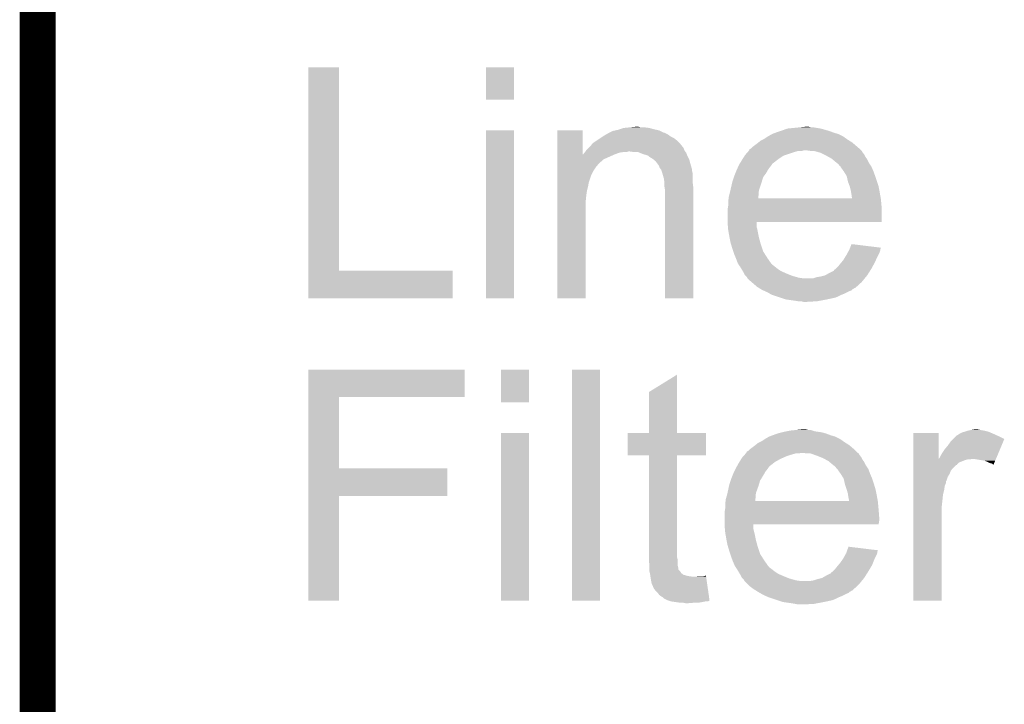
# Model space of a CAD drawing. Extents: x -0.05 to 0.95, y -0.15 to 1.54.
# Tile 27 of 44: x -0.05 to 0.11, y 1.11 to 1.23. Entities that reach past the tile are written whole.
import ezdxf

# ---------------------------------------------------------------- set-up
doc = ezdxf.new("R2010")
doc.units = 0
doc.layers.add('HOD_CAP_2_CLICK_V101_GKO', color=5, linetype='CONTINUOUS')
doc.layers.add('HOD_CAP_2_CLICK_V101_GTO', color=14, linetype='CONTINUOUS')

msp = doc.modelspace()

# ---------------------------------------------------------------- linework, layer by layer
at = {"layer": 'HOD_CAP_2_CLICK_V101_GKO', "const_width": 0.006}
msp.add_lwpolyline([(-0.05, -0.15), (-0.05, 1.45)], dxfattribs=at)
at = {"layer": 'HOD_CAP_2_CLICK_V101_GTO'}
for points in [[(-0.005, 1.1849), (-0.005, 1.2187), (0.0001, 1.1849), (0.0001, 1.2187)], [(-0.005, 1.2187), (-0.005, 1.2187), (0.0001, 1.2187), (-0.005, 1.2187)], [(0.0245, 1.2133), (0.0245, 1.2187), (0.0292, 1.2133), (0.0292, 1.2187)], [(0.0245, 1.2187), (0.0245, 1.2187), (0.0292, 1.2187), (0.0245, 1.2187)], [(0.0245, 1.1803), (0.0245, 1.2082), (0.0292, 1.1803), (0.0292, 1.2082)], [(0.0245, 1.2082), (0.0245, 1.2082), (0.0292, 1.2082), (0.0245, 1.2082)], [(0.0364, 1.2042), (0.0364, 1.2082), (0.0406, 1.2042), (0.0406, 1.2082)], [(0.0364, 1.2082), (0.0364, 1.2082), (0.0406, 1.2082), (0.0364, 1.2082)], [(0.0456, 1.2081), (0.04605, 1.2082), (0.0535, 1.2081), (0.0533, 1.2082)], [(0.04605, 1.2082), (0.0465, 1.2083), (0.0533, 1.2082), (0.05285, 1.2083)], [(0.0465, 1.2083), (0.0468, 1.2084), (0.05285, 1.2083), (0.0524, 1.2084)], [(0.0468, 1.2084), (0.0474, 1.2086), (0.0524, 1.2084), (0.0517, 1.2086)], [(0.0474, 1.2086), (0.0484, 1.2087), (0.0517, 1.2086), (0.0509, 1.2087)], [(0.0484, 1.2087), (0.0494, 1.2088), (0.0503, 1.2087), (0.0499, 1.2088)], [(0.0735, 1.2081), (0.0738, 1.2082), (0.0816, 1.2081), (0.08125, 1.2082)], [(0.0738, 1.2082), (0.0746, 1.2085), (0.08125, 1.2082), (0.0802, 1.2085)], [(0.0746, 1.2085), (0.0766, 1.2087), (0.0802, 1.2085), (0.079, 1.2087)], [(0.0766, 1.2087), (0.0776, 1.2088), (0.0786, 1.2087), (0.0782, 1.2088)], [(0.0423, 1.2061), (0.0429, 1.2065), (0.0567, 1.2061), (0.0563, 1.2065)], [(0.0429, 1.2065), (0.0435, 1.2069), (0.0563, 1.2065), (0.0558, 1.2069)], [(0.0435, 1.2069), (0.04395, 1.2072), (0.0558, 1.2069), (0.0552, 1.2072)], [(0.04395, 1.2072), (0.0441, 1.2073), (0.0552, 1.2072), (0.05507, 1.2073)], [(0.0441, 1.2073), (0.04445, 1.2075), (0.05507, 1.2073), (0.0548, 1.2075)], [(0.04445, 1.2075), (0.0448, 1.2077), (0.0548, 1.2075), (0.0544, 1.2077)], [(0.0448, 1.2077), (0.045, 1.2078), (0.0544, 1.2077), (0.0542, 1.2078)], [(0.045, 1.2078), (0.0456, 1.2081), (0.0541, 1.2078), (0.0535, 1.2081)], [(0.045, 1.2078), (0.045, 1.2078), (0.0542, 1.2078), (0.0541, 1.2078)], [(0.06982, 1.2062), (0.0702, 1.2065), (0.0854, 1.2062), (0.08492, 1.2065)], [(0.0702, 1.2065), (0.0706, 1.2067), (0.08492, 1.2065), (0.0846, 1.2067)], [(0.0706, 1.2067), (0.0708, 1.2068), (0.0846, 1.2067), (0.08446, 1.2068)], [(0.0708, 1.2068), (0.0714, 1.2072), (0.08446, 1.2068), (0.0839, 1.2072)], [(0.0714, 1.2072), (0.0721, 1.2076), (0.0839, 1.2072), (0.0831, 1.2076)], [(0.0721, 1.2076), (0.07263, 1.2078), (0.0831, 1.2076), (0.0824, 1.2078)], [(0.07263, 1.2078), (0.0729, 1.2079), (0.0824, 1.2078), (0.08213, 1.2079)], [(0.0729, 1.2079), (0.0735, 1.2081), (0.08213, 1.2079), (0.0816, 1.2081)], [(0.04107, 1.2047), (0.0412, 1.2049), (0.05765, 1.2047), (0.0575, 1.2049)], [(0.0412, 1.2049), (0.0415, 1.2052), (0.0575, 1.2049), (0.0574, 1.2052)], [(0.0415, 1.2052), (0.0417, 1.2054), (0.0574, 1.2052), (0.0573, 1.2054)], [(0.0417, 1.2054), (0.0418, 1.2055), (0.0573, 1.2054), (0.0572, 1.2055)], [(0.0418, 1.2055), (0.0419, 1.2056), (0.0572, 1.2055), (0.05712, 1.2056)], [(0.0419, 1.2056), (0.04222, 1.206), (0.05712, 1.2056), (0.0568, 1.206)], [(0.04222, 1.206), (0.0423, 1.2061), (0.0568, 1.206), (0.0567, 1.2061)], [(0.06821, 1.2048), (0.0683, 1.2049), (0.0771, 1.2048), (0.0774, 1.2049)], [(0.0683, 1.205), (0.0684, 1.2051), (0.0868, 1.205), (0.08668, 1.2051)], [(0.0683, 1.2049), (0.0683, 1.205), (0.0869, 1.2049), (0.0868, 1.205)], [(0.0684, 1.2051), (0.0686, 1.2052), (0.08668, 1.2051), (0.08657, 1.2052)], [(0.0686, 1.2052), (0.0689, 1.2055), (0.08657, 1.2052), (0.08622, 1.2055)], [(0.0689, 1.2055), (0.0697, 1.2061), (0.08622, 1.2055), (0.08552, 1.2061)], [(0.0697, 1.2061), (0.06982, 1.2062), (0.08552, 1.2061), (0.0854, 1.2062)], [(0.0784, 1.2048), (0.0777, 1.2049), (0.087, 1.2048), (0.0869, 1.2049)], [(0.0364, 1.2034), (0.0364, 1.2042), (0.0441, 1.2034), (0.0459, 1.2042)], [(0.0364, 1.2027), (0.0364, 1.2034), (0.0433, 1.2027), (0.0441, 1.2034)], [(0.0407, 1.2042), (0.0408, 1.2044), (0.0459, 1.2042), (0.04643, 1.2044)], [(0.0408, 1.2044), (0.0409, 1.2045), (0.04643, 1.2044), (0.0467, 1.2045)], [(0.0409, 1.2045), (0.041, 1.2046), (0.0467, 1.2045), (0.0474, 1.2046)], [(0.041, 1.2046), (0.04107, 1.2047), (0.0479, 1.2046), (0.0482, 1.2047)], [(0.04107, 1.2047), (0.04107, 1.2047), (0.0482, 1.2047), (0.0484, 1.2047)], [(0.0491, 1.2046), (0.0484, 1.2047), (0.05772, 1.2046), (0.05765, 1.2047)], [(0.05005, 1.2045), (0.0498, 1.2046), (0.0578, 1.2045), (0.05772, 1.2046)], [(0.0508, 1.2042), (0.05005, 1.2045), (0.05792, 1.2042), (0.0578, 1.2045)], [(0.0512, 1.2041), (0.0508, 1.2042), (0.05796, 1.2041), (0.05792, 1.2042)], [(0.0515, 1.204), (0.0512, 1.2041), (0.058, 1.204), (0.05796, 1.2041)], [(0.0517, 1.2038), (0.0515, 1.204), (0.0581, 1.2038), (0.058, 1.204)], [(0.0522, 1.2035), (0.0517, 1.2038), (0.05825, 1.2035), (0.0581, 1.2038)], [(0.05233, 1.2034), (0.0522, 1.2035), (0.0583, 1.2034), (0.05825, 1.2035)], [(0.0527, 1.2031), (0.05233, 1.2034), (0.05839, 1.2031), (0.0583, 1.2034)], [(0.06673, 1.2027), (0.06716, 1.2034), (0.0722, 1.2027), (0.0731, 1.2034)], [(0.06716, 1.2034), (0.06754, 1.204), (0.0731, 1.2034), (0.074, 1.204)], [(0.06754, 1.204), (0.0676, 1.2041), (0.074, 1.204), (0.0743, 1.2041)], [(0.0676, 1.2041), (0.06804, 1.2046), (0.0743, 1.2041), (0.0758, 1.2046)], [(0.06804, 1.2046), (0.06821, 1.2048), (0.0758, 1.2046), (0.0765, 1.2048)], [(0.06821, 1.2048), (0.06821, 1.2048), (0.0765, 1.2048), (0.0771, 1.2048)], [(0.07973, 1.2046), (0.079, 1.2048), (0.0871, 1.2046), (0.087, 1.2048)], [(0.0801, 1.2045), (0.07973, 1.2046), (0.08718, 1.2045), (0.0871, 1.2046)], [(0.0807, 1.2042), (0.0801, 1.2045), (0.0874, 1.2042), (0.08718, 1.2045)], [(0.0811, 1.204), (0.0807, 1.2042), (0.0875, 1.204), (0.0874, 1.2042)], [(0.08146, 1.2038), (0.0811, 1.204), (0.0876, 1.2038), (0.0875, 1.204)], [(0.082, 1.2035), (0.08146, 1.2038), (0.08783, 1.2035), (0.0876, 1.2038)], [(0.08212, 1.2034), (0.082, 1.2035), (0.0879, 1.2034), (0.08783, 1.2035)], [(0.0826, 1.203), (0.08212, 1.2034), (0.0881, 1.203), (0.0879, 1.2034)], [(0.0364, 1.2026), (0.0364, 1.2027), (0.0432, 1.2026), (0.0433, 1.2027)], [(0.0364, 1.2023), (0.0364, 1.2026), (0.043, 1.2023), (0.0432, 1.2026)], [(0.0364, 1.2021), (0.0364, 1.2023), (0.0428, 1.2021), (0.043, 1.2023)], [(0.0364, 1.2015), (0.0364, 1.2021), (0.0424, 1.2015), (0.0428, 1.2021)], [(0.0533, 1.2023), (0.0527, 1.2031), (0.05861, 1.2023), (0.05839, 1.2031)], [(0.0534, 1.202), (0.0533, 1.2023), (0.0587, 1.202), (0.05861, 1.2023)], [(0.0536, 1.2017), (0.0534, 1.202), (0.0588, 1.2017), (0.0587, 1.202)], [(0.0537, 1.2016), (0.0536, 1.2017), (0.0588, 1.2016), (0.0588, 1.2017)], [(0.0537, 1.2015), (0.0537, 1.2016), (0.0588, 1.2015), (0.0588, 1.2016)], [(0.066, 1.2011), (0.0662, 1.2016), (0.0711, 1.2011), (0.07139, 1.2016)], [(0.0662, 1.2016), (0.06629, 1.2018), (0.07139, 1.2016), (0.0715, 1.2018)], [(0.06629, 1.2018), (0.06651, 1.2023), (0.0715, 1.2018), (0.0719, 1.2023)], [(0.06651, 1.2023), (0.0666, 1.2025), (0.0719, 1.2023), (0.07203, 1.2025)], [(0.0666, 1.2025), (0.06666, 1.2026), (0.07203, 1.2025), (0.0721, 1.2026)], [(0.06666, 1.2026), (0.06673, 1.2027), (0.0721, 1.2026), (0.0722, 1.2027)], [(0.08285, 1.2028), (0.0826, 1.203), (0.0882, 1.2028), (0.0881, 1.203)], [(0.0831, 1.2026), (0.08285, 1.2028), (0.08833, 1.2026), (0.0882, 1.2028)], [(0.0834, 1.2022), (0.0831, 1.2026), (0.0886, 1.2022), (0.08833, 1.2026)], [(0.0835, 1.2021), (0.0835, 1.2022), (0.08864, 1.2021), (0.0886, 1.2022)], [(0.08393, 1.2015), (0.0835, 1.2021), (0.0889, 1.2015), (0.08864, 1.2021)], [(0.0364, 1.2007), (0.0364, 1.2015), (0.042, 1.2007), (0.0424, 1.2015)], [(0.0364, 1.1995), (0.0364, 1.2007), (0.0416, 1.1995), (0.042, 1.2007)], [(0.05373, 1.2014), (0.0537, 1.2015), (0.0588, 1.2014), (0.0588, 1.2015)], [(0.05387, 1.201), (0.05373, 1.2014), (0.0589, 1.201), (0.0588, 1.2014)], [(0.0539, 1.2009), (0.05387, 1.201), (0.0589, 1.2009), (0.0589, 1.201)], [(0.0541, 1.2002), (0.0539, 1.2009), (0.0589, 1.2002), (0.0589, 1.2009)], [(0.0542, 1.1995), (0.0541, 1.2002), (0.0589, 1.1995), (0.0589, 1.2002)], [(0.0655, 1.1997), (0.06573, 1.2004), (0.07039, 1.1997), (0.0706, 1.2004)], [(0.06573, 1.2004), (0.0658, 1.2006), (0.0706, 1.2004), (0.07074, 1.2006)], [(0.0658, 1.2006), (0.066, 1.2011), (0.07074, 1.2006), (0.0711, 1.2011)], [(0.084, 1.2014), (0.08393, 1.2015), (0.08894, 1.2014), (0.0889, 1.2015)], [(0.08444, 1.2007), (0.084, 1.2014), (0.0892, 1.2007), (0.08894, 1.2014)], [(0.0845, 1.2006), (0.08444, 1.2007), (0.08923, 1.2006), (0.0892, 1.2007)], [(0.0847, 1.1997), (0.0845, 1.2006), (0.08953, 1.1997), (0.08923, 1.2006)], [(0.0364, 1.1989), (0.0364, 1.1995), (0.0415, 1.1989), (0.0416, 1.1995)], [(0.0364, 1.1981), (0.0364, 1.1989), (0.0413, 1.1981), (0.0415, 1.1989)], [(0.0542, 1.1988), (0.0542, 1.1995), (0.05898, 1.1988), (0.0589, 1.1995)], [(0.05423, 1.1986), (0.0542, 1.1988), (0.059, 1.1986), (0.05898, 1.1988)], [(0.0543, 1.1982), (0.05423, 1.1986), (0.059, 1.1982), (0.059, 1.1986)], [(0.06515, 1.1982), (0.06543, 1.1994), (0.0699, 1.1982), (0.0703, 1.1994)], [(0.06543, 1.1994), (0.0655, 1.1997), (0.0703, 1.1994), (0.07039, 1.1997)], [(0.085, 1.1989), (0.0847, 1.1997), (0.0898, 1.1989), (0.08953, 1.1997)], [(0.0852, 1.1981), (0.085, 1.1989), (0.08995, 1.1981), (0.0898, 1.1989)], [(0.0364, 1.1974), (0.0364, 1.1981), (0.0412, 1.1974), (0.0413, 1.1981)], [(0.0364, 1.1964), (0.0364, 1.1974), (0.0411, 1.1964), (0.0412, 1.1974)], [(0.0543, 1.1803), (0.0543, 1.1982), (0.059, 1.1803), (0.059, 1.1982)], [(0.0648, 1.1964), (0.06484, 1.1967), (0.09022, 1.1964), (0.0902, 1.1967)], [(0.06484, 1.1967), (0.06486, 1.1969), (0.0902, 1.1967), (0.09016, 1.1969)], [(0.06486, 1.1969), (0.0649, 1.1972), (0.0698, 1.1969), (0.06982, 1.1972)], [(0.06486, 1.1969), (0.06486, 1.1969), (0.0854, 1.1969), (0.0698, 1.1969)], [(0.0649, 1.1972), (0.0651, 1.198), (0.06982, 1.1972), (0.06988, 1.198)], [(0.0651, 1.198), (0.06515, 1.1982), (0.06988, 1.198), (0.0699, 1.1982)], [(0.0853, 1.1975), (0.0852, 1.1981), (0.09005, 1.1975), (0.08995, 1.1981)], [(0.0853, 1.1972), (0.0853, 1.1975), (0.09011, 1.1972), (0.09005, 1.1975)], [(0.0854, 1.1971), (0.0853, 1.1972), (0.09013, 1.1971), (0.09011, 1.1972)], [(0.0854, 1.1969), (0.0854, 1.1971), (0.09016, 1.1969), (0.09013, 1.1971)], [(0.0364, 1.1803), (0.0364, 1.1964), (0.0411, 1.1803), (0.0411, 1.1964)], [(0.0647, 1.1951), (0.06477, 1.1955), (0.0903, 1.1951), (0.0903, 1.1955)], [(0.0647, 1.193), (0.0647, 1.1951), (0.0903, 1.193), (0.0903, 1.1951)], [(0.06477, 1.1955), (0.0648, 1.1957), (0.0903, 1.1955), (0.09028, 1.1957)], [(0.0648, 1.1957), (0.0648, 1.1964), (0.09028, 1.1957), (0.09022, 1.1964)], [(0.0647, 1.1927), (0.0647, 1.193), (0.0695, 1.1927), (0.0695, 1.193)], [(0.0647, 1.193), (0.0647, 1.193), (0.0695, 1.193), (0.0903, 1.193)], [(0.06475, 1.1922), (0.0647, 1.1927), (0.0695, 1.1922), (0.0695, 1.1927)], [(0.06477, 1.1919), (0.06475, 1.1922), (0.0696, 1.1919), (0.0695, 1.1922)], [(0.0648, 1.1916), (0.06477, 1.1919), (0.06966, 1.1916), (0.0696, 1.1919)], [(0.065, 1.1905), (0.0648, 1.1916), (0.06988, 1.1905), (0.06966, 1.1916)], [(0.06502, 1.1904), (0.065, 1.1905), (0.0699, 1.1904), (0.06988, 1.1905)], [(0.0652, 1.1895), (0.06502, 1.1904), (0.07015, 1.1895), (0.0699, 1.1904)], [(0.06526, 1.1893), (0.0652, 1.1895), (0.0702, 1.1893), (0.07015, 1.1895)], [(0.0655, 1.1885), (0.06526, 1.1893), (0.07047, 1.1885), (0.0702, 1.1893)], [(0.06563, 1.1881), (0.0655, 1.1885), (0.0706, 1.1881), (0.07047, 1.1885)], [(0.0849, 1.1883), (0.08498, 1.1885), (0.0901, 1.1883), (0.0901, 1.1885)], [(0.08498, 1.1885), (0.08502, 1.1886), (0.0901, 1.1885), (0.0902, 1.1886)], [(0.08502, 1.1886), (0.08506, 1.1887), (0.0902, 1.1886), (0.0902, 1.1887)], [(0.08506, 1.1887), (0.0853, 1.1893), (0.0902, 1.1887), (0.0853, 1.1893)], [(0.0658, 1.1876), (0.06563, 1.1881), (0.07092, 1.1876), (0.0706, 1.1881)], [(0.06606, 1.187), (0.0658, 1.1876), (0.0713, 1.187), (0.07092, 1.1876)], [(0.0661, 1.1869), (0.06606, 1.187), (0.07137, 1.1869), (0.0713, 1.187)], [(0.0664, 1.1861), (0.0661, 1.1869), (0.07193, 1.1861), (0.07137, 1.1869)], [(0.0839, 1.1866), (0.08427, 1.1872), (0.08933, 1.1866), (0.0896, 1.1872)], [(0.08427, 1.1872), (0.0844, 1.1874), (0.0896, 1.1872), (0.0897, 1.1874)], [(0.0844, 1.1874), (0.08473, 1.188), (0.0897, 1.1874), (0.09, 1.188)], [(0.08473, 1.188), (0.0849, 1.1883), (0.09, 1.188), (0.0901, 1.1883)], [(0.06647, 1.186), (0.0664, 1.1861), (0.072, 1.186), (0.07193, 1.1861)], [(0.06653, 1.1859), (0.06647, 1.186), (0.0721, 1.1859), (0.0721, 1.186)], [(0.06647, 1.186), (0.06647, 1.186), (0.0721, 1.186), (0.072, 1.186)], [(0.06673, 1.1856), (0.06653, 1.1859), (0.0725, 1.1856), (0.0721, 1.1859)], [(0.0668, 1.1855), (0.06673, 1.1856), (0.07262, 1.1855), (0.0725, 1.1856)], [(0.06698, 1.1852), (0.0668, 1.1855), (0.073, 1.1852), (0.07262, 1.1855)], [(0.06722, 1.1848), (0.06698, 1.1852), (0.0736, 1.1848), (0.073, 1.1852)], [(0.0824, 1.185), (0.0827, 1.1852), (0.08847, 1.185), (0.0886, 1.1852)], [(0.0827, 1.1852), (0.083, 1.1855), (0.0886, 1.1852), (0.08876, 1.1855)], [(0.083, 1.1855), (0.0834, 1.186), (0.08876, 1.1855), (0.08904, 1.186)], [(0.0834, 1.186), (0.08365, 1.1863), (0.08904, 1.186), (0.0892, 1.1863)], [(0.08365, 1.1863), (0.0839, 1.1866), (0.0892, 1.1863), (0.08933, 1.1866)], [(-0.005, 1.1803), (-0.005, 1.1849), (0.019, 1.1803), (0.019, 1.1849)], [(-0.005, 1.1849), (-0.005, 1.1849), (0.019, 1.1849), (0.0001, 1.1849)], [(0.0674, 1.1845), (0.06722, 1.1848), (0.07428, 1.1845), (0.0736, 1.1848)], [(0.06745, 1.1844), (0.0674, 1.1845), (0.0745, 1.1844), (0.07428, 1.1845)], [(0.0676, 1.1841), (0.06745, 1.1844), (0.07525, 1.1841), (0.0745, 1.1844)], [(0.0677, 1.184), (0.0676, 1.1841), (0.0755, 1.184), (0.07525, 1.1841)], [(0.0679, 1.1838), (0.0677, 1.184), (0.07623, 1.1838), (0.0755, 1.184)], [(0.06795, 1.1837), (0.0679, 1.1838), (0.0766, 1.1837), (0.07623, 1.1838)], [(0.068, 1.1836), (0.06795, 1.1837), (0.0773, 1.1836), (0.0766, 1.1837)], [(0.0682, 1.1834), (0.068, 1.1836), (0.08733, 1.1834), (0.08749, 1.1836)], [(0.0789, 1.1836), (0.0795, 1.1838), (0.08749, 1.1836), (0.08765, 1.1838)], [(0.0795, 1.1838), (0.0801, 1.1839), (0.08765, 1.1838), (0.08774, 1.1839)], [(0.0801, 1.1839), (0.0809, 1.1841), (0.08774, 1.1839), (0.0879, 1.1841)], [(0.0809, 1.1841), (0.0816, 1.1845), (0.0879, 1.1841), (0.08815, 1.1845)], [(0.0816, 1.1845), (0.0824, 1.1849), (0.08815, 1.1845), (0.08841, 1.1849)], [(0.0824, 1.1849), (0.0824, 1.185), (0.08841, 1.1849), (0.08847, 1.185)], [(0.06867, 1.183), (0.0682, 1.1834), (0.087, 1.183), (0.08733, 1.1834)], [(0.0696, 1.1822), (0.06867, 1.183), (0.08612, 1.1822), (0.087, 1.183)], [(0.06992, 1.182), (0.0696, 1.1822), (0.0859, 1.182), (0.08612, 1.1822)], [(0.07008, 1.1819), (0.06992, 1.182), (0.0857, 1.1819), (0.0858, 1.182)], [(0.06992, 1.182), (0.06992, 1.182), (0.0858, 1.182), (0.0859, 1.182)], [(0.07024, 1.1818), (0.07008, 1.1819), (0.0855, 1.1818), (0.0857, 1.1819)], [(0.0704, 1.1817), (0.07024, 1.1818), (0.0854, 1.1817), (0.0855, 1.1818)], [(0.07063, 1.1816), (0.0704, 1.1817), (0.0853, 1.1816), (0.0854, 1.1817)], [(0.07085, 1.1815), (0.07063, 1.1816), (0.085, 1.1815), (0.0853, 1.1816)], [(0.0713, 1.1813), (0.07085, 1.1815), (0.0846, 1.1813), (0.085, 1.1815)], [(0.07165, 1.1811), (0.0713, 1.1813), (0.0842, 1.1811), (0.0846, 1.1813)], [(0.072, 1.1809), (0.07165, 1.1811), (0.0837, 1.1809), (0.0842, 1.1811)], [(0.0729, 1.1806), (0.072, 1.1809), (0.0831, 1.1806), (0.0837, 1.1809)], [(0.0735, 1.1804), (0.0729, 1.1806), (0.0826, 1.1804), (0.0831, 1.1806)], [(0.0744, 1.1801), (0.0735, 1.1804), (0.0812, 1.1801), (0.0826, 1.1804)], [(0.0758, 1.1799), (0.0744, 1.1801), (0.08013, 1.1799), (0.0812, 1.1801)], [(0.0764, 1.1798), (0.0758, 1.1799), (0.0796, 1.1798), (0.08013, 1.1799)], [(0.0773, 1.1797), (0.0769, 1.1798), (0.0779, 1.1797), (0.0796, 1.1798)], [(-0.005, 1.1639), (-0.005, 1.1684), (0.021, 1.1639), (0.021, 1.1684)], [(-0.005, 1.1684), (-0.005, 1.1684), (0.021, 1.1684), (-0.005, 1.1684)], [(0.027, 1.163), (0.027, 1.1684), (0.0317, 1.163), (0.0317, 1.1684)], [(0.027, 1.1684), (0.027, 1.1684), (0.0317, 1.1684), (0.027, 1.1684)], [(0.0388, 1.13), (0.0388, 1.1684), (0.0435, 1.13), (0.0435, 1.1684)], [(0.0388, 1.1684), (0.0388, 1.1684), (0.0435, 1.1684), (0.0388, 1.1684)], [(0.0516, 1.1647), (0.0563, 1.1676), (0.0563, 1.1647), (0.0563, 1.1676)], [(0.0516, 1.1579), (0.0516, 1.1647), (0.0563, 1.1579), (0.0563, 1.1647)], [(-0.005, 1.152), (-0.005, 1.1639), (0.0001, 1.152), (0.0001, 1.1639)], [(-0.005, 1.1639), (-0.005, 1.1639), (0.0001, 1.1639), (0.021, 1.1639)], [(0.027, 1.13), (0.027, 1.1579), (0.0317, 1.13), (0.0317, 1.1579)], [(0.027, 1.1579), (0.027, 1.1579), (0.0317, 1.1579), (0.027, 1.1579)], [(0.0481, 1.1542), (0.0481, 1.1579), (0.0611, 1.1542), (0.0611, 1.1579)], [(0.0481, 1.1579), (0.0481, 1.1579), (0.0611, 1.1579), (0.0563, 1.1579)], [(0.0716, 1.1573), (0.07213, 1.1575), (0.0826, 1.1573), (0.0819, 1.1575)], [(0.07213, 1.1575), (0.0724, 1.1576), (0.0819, 1.1575), (0.08163, 1.1576)], [(0.0724, 1.1576), (0.073, 1.1578), (0.08163, 1.1576), (0.0811, 1.1578)], [(0.073, 1.1578), (0.0733, 1.1579), (0.0811, 1.1578), (0.08075, 1.1579)], [(0.0733, 1.1579), (0.0737, 1.158), (0.08075, 1.1579), (0.0804, 1.158)], [(0.0737, 1.158), (0.0741, 1.1581), (0.0804, 1.158), (0.0797, 1.1581)], [(0.0741, 1.1581), (0.0746, 1.1582), (0.0797, 1.1581), (0.0791, 1.1582)], [(0.0746, 1.1582), (0.0751, 1.1583), (0.0791, 1.1582), (0.0788, 1.1583)], [(0.0751, 1.1583), (0.0761, 1.1584), (0.0788, 1.1583), (0.0785, 1.1584)], [(0.0761, 1.1584), (0.0771, 1.1585), (0.0781, 1.1584), (0.0777, 1.1585)], [(0.0761, 1.1584), (0.0761, 1.1584), (0.0785, 1.1584), (0.0781, 1.1584)], [(0.0956, 1.1536), (0.0956, 1.1579), (0.0998, 1.1536), (0.0998, 1.1579)], [(0.0956, 1.1579), (0.0956, 1.1579), (0.0998, 1.1579), (0.0956, 1.1579)], [(0.1022, 1.1569), (0.1027, 1.1574), (0.1107, 1.1569), (0.1097, 1.1574)], [(0.1027, 1.1574), (0.1028, 1.1575), (0.1097, 1.1574), (0.10947, 1.1575)], [(0.1028, 1.1575), (0.103, 1.1576), (0.10947, 1.1575), (0.10925, 1.1576)], [(0.103, 1.1576), (0.1033, 1.1578), (0.10925, 1.1576), (0.1088, 1.1578)], [(0.1033, 1.1578), (0.1037, 1.158), (0.1088, 1.1578), (0.10833, 1.158)], [(0.1037, 1.158), (0.1041, 1.1581), (0.10833, 1.158), (0.1081, 1.1581)], [(0.1041, 1.1581), (0.1047, 1.1583), (0.1081, 1.1581), (0.1073, 1.1583)], [(0.1047, 1.1583), (0.1052, 1.1584), (0.1073, 1.1583), (0.1067, 1.1584)], [(0.1052, 1.1584), (0.1058, 1.1585), (0.1067, 1.1584), (0.1062, 1.1585)], [(0.06853, 1.1553), (0.0692, 1.1558), (0.0856, 1.1553), (0.08502, 1.1558)], [(0.0692, 1.1558), (0.06932, 1.1559), (0.08502, 1.1558), (0.0849, 1.1559)], [(0.06932, 1.1559), (0.0697, 1.1562), (0.0849, 1.1559), (0.08442, 1.1562)], [(0.0697, 1.1562), (0.0701, 1.1564), (0.08442, 1.1562), (0.0841, 1.1564)], [(0.0701, 1.1564), (0.0703, 1.1565), (0.0841, 1.1564), (0.08396, 1.1565)], [(0.0703, 1.1565), (0.0709, 1.1569), (0.08396, 1.1565), (0.0834, 1.1569)], [(0.0709, 1.1569), (0.0716, 1.1573), (0.0834, 1.1569), (0.0826, 1.1573)], [(0.1008, 1.1552), (0.1013, 1.1558), (0.10999, 1.1552), (0.11024, 1.1558)], [(0.1013, 1.1558), (0.1018, 1.1565), (0.11024, 1.1558), (0.11053, 1.1565)], [(0.1018, 1.1565), (0.1022, 1.1569), (0.11053, 1.1565), (0.1107, 1.1569)], [(0.0516, 1.1372), (0.0516, 1.1542), (0.0563, 1.1372), (0.0563, 1.1542)], [(0.0516, 1.1542), (0.0516, 1.1542), (0.0563, 1.1542), (0.0611, 1.1542)], [(0.06727, 1.154), (0.06754, 1.1543), (0.0744, 1.154), (0.0753, 1.1543)], [(0.06754, 1.1543), (0.06771, 1.1545), (0.0753, 1.1543), (0.076, 1.1545)], [(0.06771, 1.1545), (0.0678, 1.1546), (0.0766, 1.1545), (0.0769, 1.1546)], [(0.06771, 1.1545), (0.06771, 1.1545), (0.076, 1.1545), (0.0766, 1.1545)], [(0.0678, 1.1546), (0.0679, 1.1548), (0.0863, 1.1546), (0.0861, 1.1548)], [(0.0679, 1.1548), (0.0681, 1.1549), (0.0861, 1.1548), (0.086, 1.1549)], [(0.0681, 1.1549), (0.0684, 1.1552), (0.086, 1.1549), (0.0857, 1.1552)], [(0.0684, 1.1552), (0.06853, 1.1553), (0.0857, 1.1552), (0.0856, 1.1553)], [(0.0779, 1.1545), (0.0772, 1.1546), (0.0865, 1.1545), (0.0864, 1.1546)], [(0.0772, 1.1546), (0.0772, 1.1546), (0.0864, 1.1546), (0.0863, 1.1546)], [(0.07905, 1.1543), (0.0785, 1.1545), (0.0866, 1.1543), (0.0865, 1.1545)], [(0.0796, 1.1541), (0.07905, 1.1543), (0.08675, 1.1541), (0.0866, 1.1543)], [(0.0801, 1.1539), (0.0796, 1.1541), (0.0869, 1.1539), (0.08675, 1.1541)], [(0.0999, 1.1537), (0.1001, 1.1541), (0.10936, 1.1537), (0.10953, 1.1541)], [(0.1001, 1.1541), (0.1004, 1.1546), (0.10953, 1.1541), (0.10974, 1.1546)], [(0.1004, 1.1546), (0.1008, 1.1552), (0.10974, 1.1546), (0.10999, 1.1552)], [(0.06627, 1.1524), (0.0666, 1.153), (0.0717, 1.1524), (0.07247, 1.153)], [(0.0666, 1.153), (0.06666, 1.1531), (0.07247, 1.153), (0.0726, 1.1531)], [(0.06666, 1.1531), (0.06698, 1.1536), (0.0726, 1.1531), (0.0735, 1.1536)], [(0.06698, 1.1536), (0.0671, 1.1538), (0.0735, 1.1536), (0.07395, 1.1538)], [(0.0671, 1.1538), (0.06727, 1.154), (0.07395, 1.1538), (0.0744, 1.154)], [(0.0806, 1.1537), (0.0801, 1.1539), (0.087, 1.1537), (0.0869, 1.1539)], [(0.08096, 1.1535), (0.0806, 1.1537), (0.0871, 1.1535), (0.087, 1.1537)], [(0.0815, 1.1532), (0.08096, 1.1535), (0.08732, 1.1532), (0.0871, 1.1535)], [(0.08162, 1.1531), (0.0815, 1.1532), (0.0874, 1.1531), (0.08732, 1.1532)], [(0.0821, 1.1527), (0.08162, 1.1531), (0.0876, 1.1527), (0.0874, 1.1531)], [(0.08235, 1.1525), (0.0821, 1.1527), (0.0877, 1.1525), (0.0876, 1.1527)], [(0.0826, 1.1523), (0.08235, 1.1525), (0.08783, 1.1523), (0.0877, 1.1525)], [(0.0956, 1.1535), (0.0956, 1.1536), (0.105, 1.1535), (0.1053, 1.1536)], [(0.0956, 1.1536), (0.0956, 1.1536), (0.1053, 1.1536), (0.1056, 1.1536)], [(0.0956, 1.1534), (0.0956, 1.1535), (0.1042, 1.1534), (0.1046, 1.1535)], [(0.0956, 1.153), (0.0956, 1.1534), (0.1032, 1.153), (0.1042, 1.1534)], [(0.0956, 1.1526), (0.0956, 1.153), (0.1028, 1.1526), (0.1032, 1.153)], [(0.0956, 1.152), (0.0956, 1.1526), (0.1021, 1.152), (0.1027, 1.1526)], [(0.0956, 1.1526), (0.0956, 1.1526), (0.1027, 1.1526), (0.1028, 1.1526)], [(0.0998, 1.1536), (0.0999, 1.1537), (0.10932, 1.1536), (0.10936, 1.1537)], [(0.1074, 1.1533), (0.1056, 1.1536), (0.10919, 1.1533), (0.10932, 1.1536)], [(0.1079, 1.1531), (0.1074, 1.1533), (0.10911, 1.1531), (0.10919, 1.1533)], [(0.1083, 1.1529), (0.1079, 1.1531), (0.10902, 1.1529), (0.10911, 1.1531)], [(0.1087, 1.1528), (0.1083, 1.1529), (0.10898, 1.1528), (0.10902, 1.1529)], [(0.1089, 1.1526), (0.1087, 1.1528), (0.1089, 1.1526), (0.10898, 1.1528)], [(-0.005, 1.1474), (-0.005, 1.152), (0.0181, 1.1474), (0.0181, 1.152)], [(-0.005, 1.152), (-0.005, 1.152), (0.0181, 1.152), (0.0001, 1.152)], [(0.0655, 1.1508), (0.0657, 1.1513), (0.0706, 1.1508), (0.07089, 1.1513)], [(0.0657, 1.1513), (0.0658, 1.1515), (0.07089, 1.1513), (0.071, 1.1515)], [(0.0658, 1.1515), (0.06605, 1.152), (0.071, 1.1515), (0.0714, 1.152)], [(0.06605, 1.152), (0.0661, 1.1521), (0.0714, 1.152), (0.07147, 1.1521)], [(0.0661, 1.1521), (0.06621, 1.1523), (0.07147, 1.1521), (0.0716, 1.1523)], [(0.06621, 1.1523), (0.06627, 1.1524), (0.0716, 1.1523), (0.0717, 1.1524)], [(0.0829, 1.1519), (0.0826, 1.1523), (0.0881, 1.1519), (0.08783, 1.1523)], [(0.083, 1.1518), (0.083, 1.1519), (0.08814, 1.1518), (0.0881, 1.1519)], [(0.0835, 1.1511), (0.083, 1.1518), (0.0884, 1.1511), (0.08814, 1.1518)], [(0.08394, 1.1504), (0.0835, 1.1511), (0.0887, 1.1504), (0.0884, 1.1511)], [(0.0956, 1.1516), (0.0956, 1.152), (0.1018, 1.1516), (0.1021, 1.152)], [(0.0956, 1.1511), (0.0956, 1.1516), (0.1016, 1.1511), (0.1018, 1.1516)], [(0.0956, 1.1506), (0.0956, 1.1511), (0.1013, 1.1506), (0.1016, 1.1511)], [(0.06491, 1.149), (0.065, 1.1494), (0.0698, 1.149), (0.06992, 1.1494)], [(0.065, 1.1494), (0.0652, 1.15), (0.06992, 1.1494), (0.0701, 1.15)], [(0.0652, 1.15), (0.0653, 1.1503), (0.0701, 1.15), (0.07029, 1.1503)], [(0.0653, 1.1503), (0.0655, 1.1508), (0.07029, 1.1503), (0.0706, 1.1508)], [(0.084, 1.1503), (0.08394, 1.1504), (0.08873, 1.1503), (0.0887, 1.1504)], [(0.08418, 1.1495), (0.084, 1.1503), (0.089, 1.1495), (0.08873, 1.1503)], [(0.0842, 1.1494), (0.08418, 1.1495), (0.08903, 1.1494), (0.089, 1.1495)], [(0.0845, 1.1485), (0.0842, 1.1494), (0.0893, 1.1485), (0.08903, 1.1494)], [(0.0956, 1.15), (0.0956, 1.1506), (0.1011, 1.15), (0.1013, 1.1506)], [(0.0956, 1.1499), (0.0956, 1.15), (0.101, 1.1499), (0.1011, 1.15)], [(0.0956, 1.1496), (0.0956, 1.1499), (0.101, 1.1496), (0.101, 1.1499)], [(0.0956, 1.1491), (0.0956, 1.1496), (0.1008, 1.1491), (0.101, 1.1496)], [(0.0644, 1.1469), (0.0646, 1.1476), (0.06932, 1.1469), (0.06938, 1.1476)], [(0.0646, 1.1476), (0.06467, 1.1479), (0.06938, 1.1476), (0.0694, 1.1479)], [(0.06467, 1.1479), (0.06491, 1.149), (0.0694, 1.1479), (0.0698, 1.149)], [(0.0847, 1.1478), (0.0845, 1.1485), (0.08944, 1.1478), (0.0893, 1.1485)], [(0.08474, 1.1475), (0.0847, 1.1478), (0.0895, 1.1475), (0.08944, 1.1478)], [(0.0956, 1.1484), (0.0956, 1.1491), (0.1007, 1.1484), (0.1008, 1.1491)], [(0.0956, 1.1476), (0.0956, 1.1484), (0.1005, 1.1476), (0.1007, 1.1484)], [(0.0956, 1.1466), (0.0956, 1.1476), (0.1004, 1.1466), (0.1005, 1.1476)], [(-0.005, 1.13), (-0.005, 1.1474), (0.0001, 1.13), (0.0001, 1.1474)], [(-0.005, 1.1474), (-0.005, 1.1474), (0.0001, 1.1474), (0.0181, 1.1474)], [(0.0643, 1.1461), (0.06434, 1.1464), (0.08972, 1.1461), (0.0897, 1.1464)], [(0.0643, 1.1454), (0.0643, 1.1461), (0.08978, 1.1454), (0.08972, 1.1461)], [(0.06434, 1.1464), (0.06436, 1.1466), (0.0897, 1.1464), (0.08966, 1.1466)], [(0.06436, 1.1466), (0.0644, 1.1469), (0.0693, 1.1466), (0.06932, 1.1469)], [(0.06436, 1.1466), (0.06436, 1.1466), (0.0849, 1.1466), (0.0693, 1.1466)], [(0.0848, 1.1471), (0.08474, 1.1475), (0.08957, 1.1471), (0.0895, 1.1475)], [(0.0848, 1.1469), (0.0848, 1.1471), (0.08961, 1.1469), (0.08957, 1.1471)], [(0.0849, 1.1468), (0.0848, 1.1469), (0.08963, 1.1468), (0.08961, 1.1469)], [(0.0849, 1.1466), (0.0849, 1.1468), (0.08966, 1.1466), (0.08963, 1.1468)], [(0.0956, 1.1457), (0.0956, 1.1466), (0.1003, 1.1457), (0.1004, 1.1466)], [(0.0642, 1.1448), (0.06427, 1.1452), (0.08983, 1.1448), (0.0898, 1.1452)], [(0.0642, 1.1439), (0.0642, 1.1448), (0.0899, 1.1439), (0.08983, 1.1448)], [(0.06427, 1.1452), (0.0643, 1.1454), (0.0898, 1.1452), (0.08978, 1.1454)], [(0.0956, 1.13), (0.0956, 1.1457), (0.1003, 1.13), (0.1003, 1.1457)], [(0.0642, 1.1433), (0.0642, 1.1439), (0.0899, 1.1433), (0.0899, 1.1439)], [(0.0642, 1.1427), (0.0642, 1.1433), (0.0898, 1.1427), (0.0899, 1.1433)], [(0.0642, 1.1424), (0.0642, 1.1427), (0.069, 1.1424), (0.069, 1.1427)], [(0.0642, 1.1427), (0.0642, 1.1427), (0.069, 1.1427), (0.0898, 1.1427)], [(0.06425, 1.1419), (0.0642, 1.1424), (0.069, 1.1419), (0.069, 1.1424)], [(0.0643, 1.1413), (0.06425, 1.1419), (0.06915, 1.1413), (0.069, 1.1419)], [(0.06434, 1.1411), (0.0643, 1.1413), (0.0692, 1.1411), (0.06915, 1.1413)], [(0.0645, 1.1402), (0.06434, 1.1411), (0.06938, 1.1402), (0.0692, 1.1411)], [(0.06452, 1.1401), (0.0645, 1.1402), (0.0694, 1.1401), (0.06938, 1.1402)], [(0.0647, 1.1392), (0.06452, 1.1401), (0.06965, 1.1392), (0.0694, 1.1401)], [(0.06476, 1.139), (0.0647, 1.1392), (0.0697, 1.139), (0.06965, 1.1392)], [(0.065, 1.1382), (0.06476, 1.139), (0.06997, 1.1382), (0.0697, 1.139)], [(0.06513, 1.1378), (0.065, 1.1382), (0.0701, 1.1378), (0.06997, 1.1382)], [(0.0653, 1.1373), (0.06513, 1.1378), (0.07042, 1.1373), (0.0701, 1.1378)], [(0.08429, 1.1377), (0.0844, 1.1379), (0.0895, 1.1377), (0.08957, 1.1379)], [(0.0844, 1.1379), (0.08444, 1.138), (0.08957, 1.1379), (0.0896, 1.138)], [(0.08444, 1.138), (0.08451, 1.1382), (0.0896, 1.138), (0.0896, 1.1382)], [(0.08451, 1.1382), (0.08455, 1.1383), (0.0896, 1.1382), (0.0897, 1.1383)], [(0.08455, 1.1383), (0.08458, 1.1384), (0.0897, 1.1383), (0.0897, 1.1384)], [(0.08458, 1.1384), (0.0848, 1.139), (0.0897, 1.1384), (0.0848, 1.139)], [(0.0516, 1.1368), (0.0516, 1.1372), (0.0564, 1.1368), (0.0563, 1.1372)], [(0.0516, 1.1367), (0.0516, 1.1368), (0.0564, 1.1367), (0.0564, 1.1368)], [(0.0517, 1.136), (0.0516, 1.1367), (0.0564, 1.136), (0.0564, 1.1367)], [(0.06552, 1.1367), (0.0653, 1.1373), (0.0708, 1.1367), (0.07042, 1.1373)], [(0.0656, 1.1365), (0.06552, 1.1367), (0.07094, 1.1365), (0.0708, 1.1367)], [(0.0659, 1.1358), (0.0656, 1.1365), (0.07143, 1.1358), (0.07094, 1.1365)], [(0.08307, 1.1359), (0.0834, 1.1363), (0.0887, 1.1359), (0.08886, 1.1363)], [(0.0834, 1.1363), (0.08383, 1.1369), (0.08886, 1.1363), (0.0891, 1.1369)], [(0.08383, 1.1369), (0.0839, 1.137), (0.0891, 1.1369), (0.08915, 1.137)], [(0.0839, 1.137), (0.08429, 1.1377), (0.08915, 1.137), (0.0895, 1.1377)], [(0.0517, 1.1359), (0.0517, 1.136), (0.0564, 1.1359), (0.0564, 1.136)], [(0.0517, 1.1355), (0.0517, 1.1359), (0.0565, 1.1355), (0.0564, 1.1359)], [(0.0517, 1.1352), (0.0517, 1.1355), (0.0565, 1.1352), (0.0565, 1.1355)], [(0.0517, 1.1349), (0.0517, 1.1352), (0.0568, 1.1349), (0.0565, 1.1352)], [(0.05178, 1.1346), (0.0517, 1.1349), (0.057, 1.1346), (0.0568, 1.1349)], [(0.0518, 1.1345), (0.05178, 1.1346), (0.05713, 1.1345), (0.057, 1.1346)], [(0.05183, 1.1343), (0.0518, 1.1345), (0.0574, 1.1343), (0.05713, 1.1345)], [(0.06597, 1.1357), (0.0659, 1.1358), (0.0715, 1.1357), (0.07143, 1.1358)], [(0.06603, 1.1356), (0.06597, 1.1357), (0.0716, 1.1356), (0.0716, 1.1357)], [(0.06597, 1.1357), (0.06597, 1.1357), (0.0716, 1.1357), (0.0715, 1.1357)], [(0.06623, 1.1353), (0.06603, 1.1356), (0.072, 1.1353), (0.0716, 1.1356)], [(0.0663, 1.1352), (0.06623, 1.1353), (0.07212, 1.1352), (0.072, 1.1353)], [(0.06648, 1.1349), (0.0663, 1.1352), (0.0725, 1.1349), (0.07212, 1.1352)], [(0.06672, 1.1345), (0.06648, 1.1349), (0.0731, 1.1345), (0.0725, 1.1349)], [(0.0669, 1.1342), (0.06672, 1.1345), (0.07378, 1.1342), (0.0731, 1.1345)], [(0.0811, 1.1342), (0.0819, 1.1346), (0.08765, 1.1342), (0.08791, 1.1346)], [(0.0819, 1.1347), (0.0822, 1.1349), (0.08797, 1.1347), (0.0881, 1.1349)], [(0.0819, 1.1346), (0.0819, 1.1347), (0.08791, 1.1346), (0.08797, 1.1347)], [(0.0822, 1.1349), (0.0825, 1.1352), (0.0881, 1.1349), (0.08828, 1.1352)], [(0.0825, 1.1352), (0.0829, 1.1357), (0.08828, 1.1352), (0.08858, 1.1357)], [(0.0829, 1.1357), (0.08307, 1.1359), (0.08858, 1.1357), (0.0887, 1.1359)], [(0.05184, 1.1342), (0.05183, 1.1343), (0.0578, 1.1342), (0.0575, 1.1343)], [(0.05183, 1.1343), (0.05183, 1.1343), (0.0575, 1.1343), (0.0574, 1.1343)], [(0.05186, 1.1341), (0.05184, 1.1342), (0.0583, 1.1341), (0.0578, 1.1342)], [(0.05187, 1.134), (0.05186, 1.1341), (0.059, 1.134), (0.0583, 1.1341)], [(0.0519, 1.1338), (0.05187, 1.134), (0.06116, 1.1338), (0.06113, 1.134)], [(0.052, 1.1332), (0.0519, 1.1338), (0.06124, 1.1332), (0.06116, 1.1338)], [(0.0521, 1.1328), (0.052, 1.1332), (0.0613, 1.1328), (0.06124, 1.1332)], [(0.0595, 1.134), (0.0598, 1.1341), (0.06113, 1.134), (0.06111, 1.1341)], [(0.0607, 1.1341), (0.0611, 1.1342), (0.06111, 1.1341), (0.0611, 1.1342)], [(0.06695, 1.1341), (0.0669, 1.1342), (0.074, 1.1341), (0.07378, 1.1342)], [(0.0671, 1.1338), (0.06695, 1.1341), (0.07475, 1.1338), (0.074, 1.1341)], [(0.0672, 1.1337), (0.0671, 1.1338), (0.075, 1.1337), (0.07475, 1.1338)], [(0.0674, 1.1335), (0.0672, 1.1337), (0.07573, 1.1335), (0.075, 1.1337)], [(0.06745, 1.1334), (0.0674, 1.1335), (0.0761, 1.1334), (0.07573, 1.1335)], [(0.0675, 1.1333), (0.06745, 1.1334), (0.0768, 1.1333), (0.0761, 1.1334)], [(0.0681, 1.1327), (0.0675, 1.1333), (0.0865, 1.1327), (0.08699, 1.1333)], [(0.0784, 1.1333), (0.079, 1.1334), (0.08699, 1.1333), (0.08707, 1.1334)], [(0.079, 1.1334), (0.0796, 1.1336), (0.08707, 1.1334), (0.08724, 1.1336)], [(0.0796, 1.1336), (0.0804, 1.1338), (0.08724, 1.1336), (0.0874, 1.1338)], [(0.0804, 1.1338), (0.0811, 1.1342), (0.0874, 1.1338), (0.08765, 1.1342)], [(0.0522, 1.1326), (0.0521, 1.1328), (0.06133, 1.1326), (0.0613, 1.1328)], [(0.0524, 1.1321), (0.0522, 1.1326), (0.0614, 1.1321), (0.06133, 1.1326)], [(0.0527, 1.1317), (0.0524, 1.1321), (0.06146, 1.1317), (0.0614, 1.1321)], [(0.0531, 1.1313), (0.0527, 1.1317), (0.06151, 1.1313), (0.06146, 1.1317)], [(0.0533, 1.131), (0.0531, 1.1313), (0.06156, 1.131), (0.06151, 1.1313)], [(0.0684, 1.1324), (0.0681, 1.1327), (0.08617, 1.1324), (0.0865, 1.1327)], [(0.0691, 1.1319), (0.0684, 1.1324), (0.08562, 1.1319), (0.08617, 1.1324)], [(0.06942, 1.1317), (0.0691, 1.1319), (0.0854, 1.1317), (0.08562, 1.1319)], [(0.06958, 1.1316), (0.06942, 1.1317), (0.0852, 1.1316), (0.0853, 1.1317)], [(0.06942, 1.1317), (0.06942, 1.1317), (0.0853, 1.1317), (0.0854, 1.1317)], [(0.06974, 1.1315), (0.06958, 1.1316), (0.085, 1.1315), (0.0852, 1.1316)], [(0.0699, 1.1314), (0.06974, 1.1315), (0.0849, 1.1314), (0.085, 1.1315)], [(0.07008, 1.1313), (0.0699, 1.1314), (0.0848, 1.1313), (0.0849, 1.1314)], [(0.07026, 1.1312), (0.07008, 1.1313), (0.0845, 1.1312), (0.0848, 1.1313)], [(0.0708, 1.1309), (0.07026, 1.1312), (0.0839, 1.1309), (0.0845, 1.1312)], [(0.0537, 1.1307), (0.0533, 1.131), (0.0616, 1.1307), (0.06156, 1.131)], [(0.0539, 1.1306), (0.0537, 1.1307), (0.06161, 1.1306), (0.0616, 1.1307)], [(0.0541, 1.1304), (0.0539, 1.1306), (0.06164, 1.1304), (0.06161, 1.1306)], [(0.0547, 1.1301), (0.0541, 1.1304), (0.06168, 1.1301), (0.06164, 1.1304)], [(0.055, 1.13), (0.0547, 1.1301), (0.0617, 1.13), (0.06168, 1.1301)], [(0.0553, 1.1299), (0.055, 1.13), (0.0614, 1.1299), (0.0616, 1.13)], [(0.055, 1.13), (0.055, 1.13), (0.0616, 1.13), (0.0617, 1.13)], [(0.056, 1.1298), (0.0553, 1.1299), (0.0605, 1.1298), (0.061, 1.1299)], [(0.0567, 1.1297), (0.056, 1.1298), (0.0599, 1.1297), (0.0605, 1.1298)], [(0.0577, 1.1296), (0.0572, 1.1297), (0.0581, 1.1296), (0.0593, 1.1297)], [(0.07103, 1.1308), (0.0708, 1.1309), (0.0837, 1.1308), (0.0839, 1.1309)], [(0.0715, 1.1306), (0.07103, 1.1308), (0.0832, 1.1306), (0.0837, 1.1308)], [(0.0724, 1.1303), (0.0715, 1.1306), (0.0826, 1.1303), (0.0832, 1.1306)], [(0.073, 1.1301), (0.0724, 1.1303), (0.0821, 1.1301), (0.0826, 1.1303)], [(0.0739, 1.1298), (0.073, 1.1301), (0.0807, 1.1298), (0.0821, 1.1301)], [(0.0753, 1.1296), (0.0739, 1.1298), (0.07963, 1.1296), (0.0807, 1.1298)], [(0.0759, 1.1295), (0.0753, 1.1296), (0.0791, 1.1295), (0.07963, 1.1296)], [(0.0764, 1.1294), (0.0759, 1.1295), (0.0774, 1.1294), (0.0791, 1.1295)]]:
    msp.add_solid(points, dxfattribs=at)

doc.saveas('drawing.dxf')
